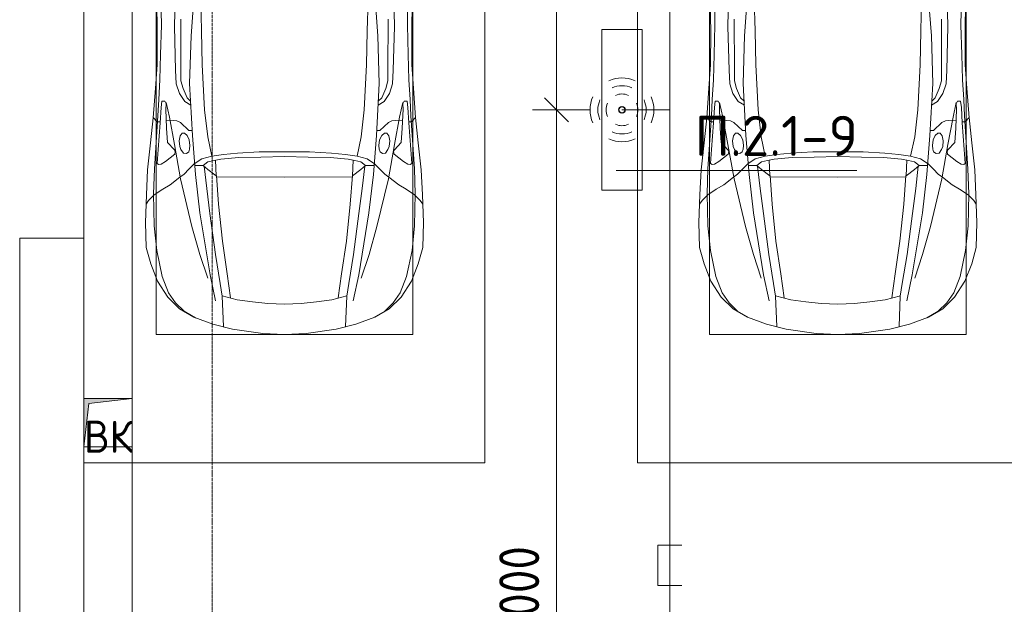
# Model space of a CAD drawing. Header units: millimetres. Extents: x -32229 to 170644, y -13689 to 125138.
# Tile 97 of 256: x 12135 to 18272, y 81468 to 85112. Entities that reach past the tile are written whole.
import ezdxf

# ---------------------------------------------------------------- set-up
doc = ezdxf.new("R2010")
doc.units = ezdxf.units.MM
doc.linetypes.add('ADSK_Линия сетки', pattern=[25, 20, -2.5, 0, -2.5])
for name, color, linetype, lineweight in [('A-ANNO-DIMS', 7, 'Continuous', 9), ('A-ANNO-DIMS-200', 7, 'Continuous', 9), ('A-ANNO-NOTE', 7, 'Continuous', 18), ('A-DETL-GENF', 7, 'Continuous', 18), ('A-DETL-THIN', 7, 'Continuous', 9), ('A-FLOR', 7, 'Continuous', 18), ('C-PRKG', 7, 'Continuous', 18), ('G-ANNO-TEXT', 7, 'Continuous', 9), ('M-EQPM', 7, 'Continuous', 18), ('S-COLS', 7, 'Continuous', 18), ('S-GRID', 7, 'Continuous', 9)]:
    doc.layers.add(name, color=color, linetype=linetype, lineweight=lineweight)
doc.layers.add('A-DETL', color=7, linetype='Continuous', lineweight=9, true_color=0x00a600)
doc.styles.add('GOST Common', font='GOST_Common.ttf', dxfattribs={"height": 200})
doc.styles.add('GOST Common_6', font='GOST_Common.ttf', dxfattribs={"width": 0.9, "height": 250})
doc.styles.add('ISOCPEUR', font='isocpeur.ttf', dxfattribs={"height": 250})
doc.dimstyles.new('ГОСТ_2_5_мм2', dxfattribs={"dimscale": 304.8, "dimtxt": 251.428749, "dimasz": 0.492126, "dimexe": 0.492126, "dimexo": 0.656168, "dimgap": 0.098425, "dimtad": 1, "dimdec": 0, "dimdsep": 46, "dimtxsty": 'GOST Common_6', "dimblk1": 'OBLIQUE', "dimblk2": 'OBLIQUE', "dimsah": 1, "dimcen": 0.09, "dimazin": 2, "dimtfac": 1, "dimtdec": 4, "dimtix": 1, "dimtmove": 0, "dimatfit": 3, "dimfxl": 1, "dimtvp": 1, "dimtolj": 1, "dimtzin": 0, "dimarcsym": 2})

# ---------------------------------------------------------------- blocks, each defined once
blk = doc.blocks.new('АР_Машиноместо - 4900x2400_М__5300х2500_-V14--01 ЭО')
at = {"layer": 'A-DETL-GENF', "color": 254, "lineweight": 13, "true_color": 0xd4d4d4}
for p, q in [((483.3, -2571.4), (478, -2290)), ((570.6, -2291.4), (564.4, -2580.5)), ((1929.4, -2291.4), (1935.6, -2580.5)), ((2016.7, -2571.4), (2022, -2290)), ((728.4, -2415.7), (733.8, -2606.7)), ((1771.6, -2415.7), (1766.2, -2606.7)), ((477.8, -2754.7), (483.3, -2571.4)), ((2022.2, -2754.7), (2016.7, -2571.4)), ((564.4, -2580.5), (571.6, -2853.3)), ((733.8, -2606.7), (737.8, -2818.3)), ((1766.2, -2606.7), (1762.2, -2818.3)), ((1935.6, -2580.5), (1928.4, -2853.3)), ((473.9, -2913.7), (477.8, -2754.7)), ((2026.1, -2913.7), (2022.2, -2754.7)), ((737.8, -2818.3), (752.8, -3099)), ((1762.2, -2818.3), (1747.2, -3099)), ((571.6, -2853.3), (575.7, -2937.4)), ((1928.4, -2853.3), (1924.3, -2937.4)), ((466.3, -3036.3), (473.9, -2913.7)), ((575.7, -2937.4), (595.2, -2997.9)), ((1924.3, -2937.4), (1904.8, -2997.9)), ((2033.7, -3036.3), (2026.1, -2913.7)), ((595.2, -2997.9), (629, -3048.1)), ((1904.8, -2997.9), (1871, -3048.1)), ((462, -3136.6), (466.3, -3036.3)), ((512.5, -3053.2), (532.7, -3145.9)), ((629, -3048.1), (666.7, -3069.7)), ((1871, -3048.1), (1833.3, -3069.7)), ((1987.5, -3053.2), (1967.3, -3145.9)), ((2038, -3136.6), (2033.7, -3036.3)), ((752.8, -3099), (771.7, -3268.5)), ((1747.2, -3099), (1728.3, -3268.5)), ((439.5, -3468.5), (462, -3136.6)), ((532.7, -3145.9), (564, -3316.2)), ((1967.3, -3145.9), (1936, -3316.2)), ((2060.5, -3468.5), (2038, -3136.6)), ((771.7, -3268.5), (797.1, -3388.2)), ((1728.3, -3268.5), (1702.9, -3388.2)), ((564, -3316.2), (602.3, -3530.2)), ((957.1, -3368.9), (870, -3377.1)), ((1093.5, -3360.7), (957.1, -3368.9)), ((1250, -3360.7), (1093.5, -3360.7)), ((1250, -3360.7), (1406.5, -3360.7)), ((1406.5, -3360.7), (1542.9, -3368.9)), ((1542.9, -3368.9), (1630, -3377.1)), ((1936, -3316.2), (1897.7, -3530.2)), ((734.6, -3405.8), (688.5, -3435.5)), ((797.1, -3388.2), (734.6, -3405.8)), ((870, -3377.1), (797.1, -3388.2)), ((1630, -3377.1), (1702.9, -3388.2)), ((1702.9, -3388.2), (1765.4, -3405.8)), ((1765.4, -3405.8), (1811.5, -3435.5)), ((434.2, -3623.7), (439.5, -3468.5)), ((749.1, -3450.8), (765.5, -3589.1)), ((1750.9, -3450.8), (1734.5, -3589.1)), ((2065.8, -3623.7), (2060.5, -3468.5)), ((602.3, -3530.2), (673.6, -3827.1)), ((695.7, -3502.8), (723.2, -3741.5)), ((1804.3, -3502.8), (1776.8, -3741.5)), ((1897.7, -3530.2), (1826.4, -3827.1)), ((765.5, -3589.1), (785.7, -3746.6)), ((1734.5, -3589.1), (1714.3, -3746.6)), ((438.6, -3823.4), (434.2, -3623.7)), ((2061.4, -3823.4), (2065.8, -3623.7)), ((723.2, -3741.5), (786.9, -4128.3)), ((1776.8, -3741.5), (1713.1, -4128.3)), ((785.7, -3746.6), (819.4, -4000.8)), ((1714.3, -3746.6), (1680.6, -4000.8)), ((454.7, -3976.8), (438.6, -3823.4)), ((673.6, -3827.1), (722.7, -4001.8)), ((1826.4, -3827.1), (1777.3, -4001.8)), ((2045.3, -3976.8), (2061.4, -3823.4)), ((488.6, -4138.1), (454.7, -3976.8)), ((2011.4, -4138.1), (2045.3, -3976.8)), ((722.7, -4001.8), (771.7, -4149.8)), ((819.4, -4000.8), (849, -4182.8)), ((1680.6, -4000.8), (1651, -4182.8)), ((1777.3, -4001.8), (1728.3, -4149.8)), ((527.8, -4239.8), (488.6, -4138.1)), ((786.9, -4128.3), (821.1, -4289.8)), ((1713.1, -4128.3), (1678.9, -4289.8)), ((1972.2, -4239.8), (2011.4, -4138.1)), ((849, -4182.8), (861.2, -4260.3)), ((1651, -4182.8), (1638.8, -4260.3)), ((571.5, -4303.1), (527.8, -4239.8)), ((1928.5, -4303.1), (1972.2, -4239.8)), ((625, -4354.8), (571.5, -4303.1)), ((696.3, -4395.8), (625, -4354.8)), ((1803.7, -4395.8), (1875, -4354.8)), ((1875, -4354.8), (1928.5, -4303.1))]:
    blk.add_line(p, q, dxfattribs=at)
at = {"layer": 'A-DETL-GENF', "color": 253, "lineweight": 13, "true_color": 0xaaaaaa}
for p, q in [((456.8, -2613.6), (454.5, -2423.6)), ((684.8, -2406.5), (667.8, -2638.3)), ((1815.2, -2406.5), (1832.2, -2638.3)), ((2043.2, -2613.6), (2045.5, -2423.6)), ((604.4, -2850.8), (603.5, -2534.3)), ((1895.6, -2850.8), (1896.5, -2534.3)), ((456.1, -2818.3), (456.8, -2613.6)), ((667.8, -2638.3), (659.3, -2936)), ((1832.2, -2638.3), (1840.7, -2936)), ((2043.9, -2818.3), (2043.2, -2613.6)), ((446, -2964.8), (456.1, -2818.3)), ((2054, -2964.8), (2043.9, -2818.3)), ((604.4, -2919.4), (604.4, -2850.8)), ((1895.6, -2919.4), (1895.6, -2850.8)), ((618.7, -2966.7), (604.4, -2919.4)), ((659.3, -2936), (676.4, -3260.1)), ((1840.7, -2936), (1823.6, -3260.1)), ((1881.3, -2966.7), (1895.6, -2919.4)), ((432.8, -3149.3), (446, -2964.8)), ((643.6, -3024.6), (618.7, -2966.7)), ((1856.4, -3024.6), (1881.3, -2966.7)), ((2067.2, -3149.3), (2054, -2964.8)), ((485.6, -3046.1), (480.8, -3085)), ((504.5, -3046.6), (485.6, -3046.1)), ((512.2, -3061.4), (504.5, -3046.6)), ((510.9, -3094.6), (512.2, -3061.4)), ((665.1, -3046.1), (643.6, -3024.6)), ((1834.9, -3046.1), (1856.4, -3024.6)), ((1987.8, -3061.4), (1995.5, -3046.6)), ((1989.1, -3094.6), (1987.8, -3061.4)), ((1995.5, -3046.6), (2014.4, -3046.1)), ((2014.4, -3046.1), (2019.2, -3085)), ((480.8, -3085), (474.8, -3179.9)), ((515.3, -3213.7), (510.9, -3094.6)), ((1984.7, -3213.7), (1989.1, -3094.6)), ((2019.2, -3085), (2025.2, -3179.9)), ((415.7, -3305.9), (432.8, -3149.3)), ((456.9, -3174.2), (432.9, -3148.3)), ((475.2, -3173.5), (456.9, -3174.2)), ((474.8, -3179.9), (462.2, -3347.3)), ((558.4, -3165.4), (513.6, -3168)), ((579.5, -3167.7), (558.4, -3165.4)), ((601.7, -3179.4), (579.5, -3167.7)), ((654.5, -3228.1), (601.7, -3179.4)), ((1845.5, -3228.1), (1898.3, -3179.4)), ((1898.3, -3179.4), (1920.5, -3167.7)), ((1920.5, -3167.7), (1941.6, -3165.4)), ((1941.6, -3165.4), (1986.4, -3168)), ((2024.8, -3173.5), (2043.1, -3174.2)), ((2025.2, -3179.9), (2037.8, -3347.3)), ((2043.1, -3174.2), (2067.1, -3148.3)), ((2084.3, -3305.9), (2067.1, -3148.3)), ((522.2, -3303.2), (515.3, -3213.7)), ((612.1, -3245.7), (599.8, -3262.3)), ((626.8, -3246.1), (612.1, -3245.7)), ((643.2, -3259.9), (626.8, -3246.1)), ((674.6, -3227.6), (654.5, -3228.1)), ((1825.4, -3227.6), (1845.5, -3228.1)), ((1856.8, -3259.9), (1873.2, -3246.1)), ((1873.2, -3246.1), (1887.9, -3245.7)), ((1887.9, -3245.7), (1900.2, -3262.3)), ((1977.8, -3303.2), (1984.7, -3213.7)), ((397.1, -3474.2), (415.7, -3305.9)), ((564.6, -3349.7), (522.2, -3303.2)), ((599.8, -3262.3), (593.6, -3292.5)), ((593.6, -3292.5), (597.1, -3327.4)), ((657.2, -3286.3), (643.2, -3259.9)), ((661.1, -3321.2), (657.2, -3286.3)), ((676.4, -3260.1), (695.7, -3502.8)), ((1823.6, -3260.1), (1804.3, -3502.8)), ((1838.9, -3321.2), (1842.8, -3286.3)), ((1842.8, -3286.3), (1856.8, -3259.9)), ((1900.2, -3262.3), (1906.4, -3292.5)), ((1906.4, -3292.5), (1902.9, -3327.4)), ((1935.4, -3349.7), (1977.8, -3303.2)), ((2102.9, -3474.2), (2084.3, -3305.9)), ((462.2, -3347.3), (456.6, -3434.5)), ((508, -3422.8), (566.8, -3375.1)), ((569.7, -3360.7), (564.6, -3349.7)), ((566.8, -3375.1), (569.7, -3360.7)), ((597.1, -3327.4), (605.2, -3346.8)), ((605.2, -3346.8), (620, -3369.3)), ((620, -3369.3), (638.7, -3372.5)), ((638.7, -3372.5), (654.1, -3360.7)), ((654.1, -3360.7), (658.7, -3344.5)), ((658.7, -3344.5), (661.1, -3321.2)), ((1841.3, -3344.5), (1838.9, -3321.2)), ((1845.9, -3360.7), (1841.3, -3344.5)), ((1861.3, -3372.5), (1845.9, -3360.7)), ((1880, -3369.3), (1861.3, -3372.5)), ((1894.8, -3346.8), (1880, -3369.3)), ((1902.9, -3327.4), (1894.8, -3346.8)), ((1930.3, -3360.7), (1935.4, -3349.7)), ((1933.2, -3375.1), (1930.3, -3360.7)), ((1992, -3422.8), (1933.2, -3375.1)), ((2037.8, -3347.3), (2043.4, -3434.5)), ((456.6, -3434.5), (466.2, -3441.1)), ((481.5, -3439.1), (508, -3422.8)), ((690.2, -3433.7), (654.7, -3470.4)), ((773, -3424.2), (744.1, -3447.2)), ((811.1, -3414.8), (773, -3424.2)), ((853.3, -3407.2), (811.1, -3414.8)), ((825.6, -3512.1), (821, -3413)), ((965.3, -3397.8), (853.3, -3407.2)), ((1102.5, -3394.3), (965.3, -3397.8)), ((1250, -3391.3), (1102.5, -3394.3)), ((1250, -3391.3), (1397.5, -3394.3)), ((1397.5, -3394.3), (1534.7, -3397.8)), ((1534.7, -3397.8), (1646.7, -3407.2)), ((1646.7, -3407.2), (1688.9, -3414.8)), ((1674.4, -3512.1), (1679, -3413)), ((1688.9, -3414.8), (1727, -3424.2)), ((1727, -3424.2), (1755.7, -3447)), ((1809.8, -3433.7), (1845.3, -3470.4)), ((2018.5, -3439.1), (1992, -3422.8)), ((2043.4, -3434.5), (2033.8, -3441.1)), ((390.2, -3630), (397.1, -3474.2)), ((466.2, -3441.1), (481.5, -3439.1)), ((654.7, -3470.4), (624.9, -3501.2)), ((744.1, -3447.2), (691.3, -3447.2)), ((744.3, -3447), (773.2, -3472.4)), ((773.2, -3472.4), (825.6, -3512.1)), ((1726.8, -3472.4), (1674.4, -3512.1)), ((1755.7, -3447), (1726.8, -3472.4)), ((1755.7, -3447.2), (1808.7, -3447.2)), ((1845.3, -3470.4), (1875.1, -3501.2)), ((2033.8, -3441.1), (2018.5, -3439.1)), ((2109.8, -3630), (2102.9, -3474.2)), ((598.3, -3518.6), (537.9, -3567)), ((624.9, -3501.2), (598.3, -3518.6)), ((840.1, -3687.8), (826.6, -3509.6)), ((1250, -3520.1), (827.2, -3517.2)), ((1250, -3520.1), (1672.8, -3517.2)), ((1659.9, -3687.8), (1673.4, -3509.6)), ((1875.1, -3501.2), (1901.7, -3518.6)), ((1901.7, -3518.6), (1962.1, -3567)), ((491.4, -3594.2), (438.6, -3629.8)), ((537.9, -3567), (491.4, -3594.2)), ((1962.1, -3567), (2008.6, -3594.2)), ((2008.6, -3594.2), (2061.4, -3629.8)), ((384, -3802.9), (390.2, -3630)), ((403.8, -3665.5), (388.1, -3688.4)), ((438.6, -3629.8), (403.8, -3665.5)), ((2061.4, -3629.8), (2096.2, -3665.5)), ((2096.2, -3665.5), (2111.9, -3688.4)), ((2116, -3802.9), (2109.8, -3630)), ((863.9, -3917.5), (840.1, -3687.8)), ((1636.1, -3917.5), (1659.9, -3687.8)), ((387.4, -3958.4), (384, -3802.9)), ((2112.6, -3958.4), (2116, -3802.9)), ((893.6, -4121.6), (863.9, -3917.5)), ((1606.4, -4121.6), (1636.1, -3917.5)), ((416.4, -4059.2), (387.4, -3958.4)), ((2083.6, -4059.2), (2112.6, -3958.4)), ((458.6, -4167), (416.4, -4059.2)), ((2041.4, -4167), (2083.6, -4059.2)), ((522.5, -4267.9), (458.6, -4167)), ((914, -4272.5), (893.6, -4121.6)), ((1586, -4272.5), (1606.4, -4121.6)), ((1977.5, -4267.9), (2041.4, -4167)), ((596.3, -4340.6), (522.5, -4267.9)), ((955.5, -4283.9), (861, -4259.4)), ((861.2, -4260.3), (869.3, -4451.1)), ((1050.4, -4297.3), (955.5, -4283.9)), ((1449.6, -4297.3), (1544.5, -4283.9)), ((1544.5, -4283.9), (1639, -4259.4)), ((1638.8, -4260.3), (1630.7, -4451.1)), ((1903.7, -4340.6), (1977.5, -4267.9)), ((686, -4391.6), (596.3, -4340.6)), ((1146, -4306.7), (1050.4, -4297.3)), ((1250, -4312), (1146, -4306.7)), ((1250, -4312), (1354, -4306.7)), ((1354, -4306.7), (1449.6, -4297.3)), ((1814, -4391.6), (1903.7, -4340.6)), ((804.4, -4436.7), (686, -4391.6)), ((1695.6, -4436.7), (1814, -4391.6)), ((927, -4466.6), (804.4, -4436.7)), ((1114.6, -4493), (927, -4466.6)), ((1385.4, -4493), (1573, -4466.6)), ((1573, -4466.6), (1695.6, -4436.7)), ((1250, -4500), (1114.6, -4493)), ((1250, -4500), (1385.4, -4493))]:
    blk.add_line(p, q, dxfattribs=at)
at = {"layer": 'C-PRKG', "color": 253, "lineweight": 13, "true_color": 0xaaaaaa}
for p, q in [((0, 0), (0, -5300)), ((450, -800), (450, -4500)), ((2050, -800), (2050, -4500)), ((450, -4500), (2050, -4500)), ((2500, -5300), (0, -5300))]:
    blk.add_line(p, q, dxfattribs=at)
blk = doc.blocks.new('АР_Машиноместо - 4900x2400_М__5300х2500_-V51--01 ЭО')
at = {"layer": 'A-DETL-GENF', "color": 254, "lineweight": 13, "true_color": 0xd4d4d4}
for p, q in [((483.3, -2571.4), (478, -2290)), ((570.6, -2291.4), (564.4, -2580.5)), ((1929.4, -2291.4), (1935.6, -2580.5)), ((2016.7, -2571.4), (2022, -2290)), ((728.4, -2415.7), (733.8, -2606.7)), ((1771.6, -2415.7), (1766.2, -2606.7)), ((477.8, -2754.7), (483.3, -2571.4)), ((2022.2, -2754.7), (2016.7, -2571.4)), ((564.4, -2580.5), (571.6, -2853.3)), ((733.8, -2606.7), (737.8, -2818.3)), ((1766.2, -2606.7), (1762.2, -2818.3)), ((1935.6, -2580.5), (1928.4, -2853.3)), ((473.9, -2913.7), (477.8, -2754.7)), ((2026.1, -2913.7), (2022.2, -2754.7)), ((737.8, -2818.3), (752.8, -3099)), ((1762.2, -2818.3), (1747.2, -3099)), ((571.6, -2853.3), (575.7, -2937.4)), ((1928.4, -2853.3), (1924.3, -2937.4)), ((466.3, -3036.3), (473.9, -2913.7)), ((575.7, -2937.4), (595.2, -2997.9)), ((1924.3, -2937.4), (1904.8, -2997.9)), ((2033.7, -3036.3), (2026.1, -2913.7)), ((595.2, -2997.9), (629, -3048.1)), ((1904.8, -2997.9), (1871, -3048.1)), ((462, -3136.6), (466.3, -3036.3)), ((512.5, -3053.2), (532.7, -3145.9)), ((629, -3048.1), (666.7, -3069.7)), ((1871, -3048.1), (1833.3, -3069.7)), ((1987.5, -3053.2), (1967.3, -3145.9)), ((2038, -3136.6), (2033.7, -3036.3)), ((752.8, -3099), (771.7, -3268.5)), ((1747.2, -3099), (1728.3, -3268.5)), ((439.5, -3468.5), (462, -3136.6)), ((532.7, -3145.9), (564, -3316.2)), ((1967.3, -3145.9), (1936, -3316.2)), ((2060.5, -3468.5), (2038, -3136.6)), ((771.7, -3268.5), (797.1, -3388.2)), ((1728.3, -3268.5), (1702.9, -3388.2)), ((564, -3316.2), (602.3, -3530.2)), ((957.1, -3368.9), (870, -3377.1)), ((1093.5, -3360.7), (957.1, -3368.9)), ((1250, -3360.7), (1093.5, -3360.7)), ((1250, -3360.7), (1406.5, -3360.7)), ((1406.5, -3360.7), (1542.9, -3368.9)), ((1542.9, -3368.9), (1630, -3377.1)), ((1936, -3316.2), (1897.7, -3530.2)), ((734.6, -3405.8), (688.5, -3435.5)), ((797.1, -3388.2), (734.6, -3405.8)), ((870, -3377.1), (797.1, -3388.2)), ((1630, -3377.1), (1702.9, -3388.2)), ((1702.9, -3388.2), (1765.4, -3405.8)), ((1765.4, -3405.8), (1811.5, -3435.5)), ((434.2, -3623.7), (439.5, -3468.5)), ((749.1, -3450.8), (765.5, -3589.1)), ((1750.9, -3450.8), (1734.5, -3589.1)), ((2065.8, -3623.7), (2060.5, -3468.5)), ((602.3, -3530.2), (673.6, -3827.1)), ((695.7, -3502.8), (723.2, -3741.5)), ((1804.3, -3502.8), (1776.8, -3741.5)), ((1897.7, -3530.2), (1826.4, -3827.1)), ((765.5, -3589.1), (785.7, -3746.6)), ((1734.5, -3589.1), (1714.3, -3746.6)), ((438.6, -3823.4), (434.2, -3623.7)), ((2061.4, -3823.4), (2065.8, -3623.7)), ((723.2, -3741.5), (786.9, -4128.3)), ((1776.8, -3741.5), (1713.1, -4128.3)), ((785.7, -3746.6), (819.4, -4000.8)), ((1714.3, -3746.6), (1680.6, -4000.8)), ((454.7, -3976.8), (438.6, -3823.4)), ((673.6, -3827.1), (722.7, -4001.8)), ((1826.4, -3827.1), (1777.3, -4001.8)), ((2045.3, -3976.8), (2061.4, -3823.4)), ((488.6, -4138.1), (454.7, -3976.8)), ((2011.4, -4138.1), (2045.3, -3976.8)), ((722.7, -4001.8), (771.7, -4149.8)), ((819.4, -4000.8), (849, -4182.8)), ((1680.6, -4000.8), (1651, -4182.8)), ((1777.3, -4001.8), (1728.3, -4149.8)), ((527.8, -4239.8), (488.6, -4138.1)), ((786.9, -4128.3), (821.1, -4289.8)), ((1713.1, -4128.3), (1678.9, -4289.8)), ((1972.2, -4239.8), (2011.4, -4138.1)), ((849, -4182.8), (861.2, -4260.3)), ((1651, -4182.8), (1638.8, -4260.3)), ((571.5, -4303.1), (527.8, -4239.8)), ((1928.5, -4303.1), (1972.2, -4239.8)), ((625, -4354.8), (571.5, -4303.1)), ((696.3, -4395.8), (625, -4354.8)), ((1803.7, -4395.8), (1875, -4354.8)), ((1875, -4354.8), (1928.5, -4303.1))]:
    blk.add_line(p, q, dxfattribs=at)
at = {"layer": 'A-DETL-GENF', "color": 253, "lineweight": 13, "true_color": 0xaaaaaa}
for p, q in [((456.8, -2613.6), (454.5, -2423.6)), ((684.8, -2406.5), (667.8, -2638.3)), ((1815.2, -2406.5), (1832.2, -2638.3)), ((2043.2, -2613.6), (2045.5, -2423.6)), ((604.4, -2850.8), (603.5, -2534.3)), ((1895.6, -2850.8), (1896.5, -2534.3)), ((456.1, -2818.3), (456.8, -2613.6)), ((667.8, -2638.3), (659.3, -2936)), ((1832.2, -2638.3), (1840.7, -2936)), ((2043.9, -2818.3), (2043.2, -2613.6)), ((446, -2964.8), (456.1, -2818.3)), ((2054, -2964.8), (2043.9, -2818.3)), ((604.4, -2919.4), (604.4, -2850.8)), ((1895.6, -2919.4), (1895.6, -2850.8)), ((618.7, -2966.7), (604.4, -2919.4)), ((659.3, -2936), (676.4, -3260.1)), ((1840.7, -2936), (1823.6, -3260.1)), ((1881.3, -2966.7), (1895.6, -2919.4)), ((432.8, -3149.3), (446, -2964.8)), ((643.6, -3024.6), (618.7, -2966.7)), ((1856.4, -3024.6), (1881.3, -2966.7)), ((2067.2, -3149.3), (2054, -2964.8)), ((485.6, -3046.1), (480.8, -3085)), ((504.5, -3046.6), (485.6, -3046.1)), ((512.2, -3061.4), (504.5, -3046.6)), ((510.9, -3094.6), (512.2, -3061.4)), ((665.1, -3046.1), (643.6, -3024.6)), ((1834.9, -3046.1), (1856.4, -3024.6)), ((1987.8, -3061.4), (1995.5, -3046.6)), ((1989.1, -3094.6), (1987.8, -3061.4)), ((1995.5, -3046.6), (2014.4, -3046.1)), ((2014.4, -3046.1), (2019.2, -3085)), ((480.8, -3085), (474.8, -3179.9)), ((515.3, -3213.7), (510.9, -3094.6)), ((1984.7, -3213.7), (1989.1, -3094.6)), ((2019.2, -3085), (2025.2, -3179.9)), ((415.7, -3305.9), (432.8, -3149.3)), ((456.9, -3174.2), (432.9, -3148.3)), ((475.2, -3173.5), (456.9, -3174.2)), ((474.8, -3179.9), (462.2, -3347.3)), ((558.4, -3165.4), (513.6, -3168)), ((579.5, -3167.7), (558.4, -3165.4)), ((601.7, -3179.4), (579.5, -3167.7)), ((654.5, -3228.1), (601.7, -3179.4)), ((1845.5, -3228.1), (1898.3, -3179.4)), ((1898.3, -3179.4), (1920.5, -3167.7)), ((1920.5, -3167.7), (1941.6, -3165.4)), ((1941.6, -3165.4), (1986.4, -3168)), ((2024.8, -3173.5), (2043.1, -3174.2)), ((2025.2, -3179.9), (2037.8, -3347.3)), ((2043.1, -3174.2), (2067.1, -3148.3)), ((2084.3, -3305.9), (2067.1, -3148.3)), ((522.2, -3303.2), (515.3, -3213.7)), ((612.1, -3245.7), (599.8, -3262.3)), ((626.8, -3246.1), (612.1, -3245.7)), ((643.2, -3259.9), (626.8, -3246.1)), ((674.6, -3227.6), (654.5, -3228.1)), ((1825.4, -3227.6), (1845.5, -3228.1)), ((1856.8, -3259.9), (1873.2, -3246.1)), ((1873.2, -3246.1), (1887.9, -3245.7)), ((1887.9, -3245.7), (1900.2, -3262.3)), ((1977.8, -3303.2), (1984.7, -3213.7)), ((397.1, -3474.2), (415.7, -3305.9)), ((564.6, -3349.7), (522.2, -3303.2)), ((599.8, -3262.3), (593.6, -3292.5)), ((593.6, -3292.5), (597.1, -3327.4)), ((657.2, -3286.3), (643.2, -3259.9)), ((661.1, -3321.2), (657.2, -3286.3)), ((676.4, -3260.1), (695.7, -3502.8)), ((1823.6, -3260.1), (1804.3, -3502.8)), ((1838.9, -3321.2), (1842.8, -3286.3)), ((1842.8, -3286.3), (1856.8, -3259.9)), ((1900.2, -3262.3), (1906.4, -3292.5)), ((1906.4, -3292.5), (1902.9, -3327.4)), ((1935.4, -3349.7), (1977.8, -3303.2)), ((2102.9, -3474.2), (2084.3, -3305.9)), ((462.2, -3347.3), (456.6, -3434.5)), ((508, -3422.8), (566.8, -3375.1)), ((569.7, -3360.7), (564.6, -3349.7)), ((566.8, -3375.1), (569.7, -3360.7)), ((597.1, -3327.4), (605.2, -3346.8)), ((605.2, -3346.8), (620, -3369.3)), ((620, -3369.3), (638.7, -3372.5)), ((638.7, -3372.5), (654.1, -3360.7)), ((654.1, -3360.7), (658.7, -3344.5)), ((658.7, -3344.5), (661.1, -3321.2)), ((1841.3, -3344.5), (1838.9, -3321.2)), ((1845.9, -3360.7), (1841.3, -3344.5)), ((1861.3, -3372.5), (1845.9, -3360.7)), ((1880, -3369.3), (1861.3, -3372.5)), ((1894.8, -3346.8), (1880, -3369.3)), ((1902.9, -3327.4), (1894.8, -3346.8)), ((1930.3, -3360.7), (1935.4, -3349.7)), ((1933.2, -3375.1), (1930.3, -3360.7)), ((1992, -3422.8), (1933.2, -3375.1)), ((2037.8, -3347.3), (2043.4, -3434.5)), ((456.6, -3434.5), (466.2, -3441.1)), ((481.5, -3439.1), (508, -3422.8)), ((690.2, -3433.7), (654.7, -3470.4)), ((773, -3424.2), (744.1, -3447.2)), ((811.1, -3414.8), (773, -3424.2)), ((853.3, -3407.2), (811.1, -3414.8)), ((825.6, -3512.1), (821, -3413)), ((965.3, -3397.8), (853.3, -3407.2)), ((1102.5, -3394.3), (965.3, -3397.8)), ((1250, -3391.3), (1102.5, -3394.3)), ((1250, -3391.3), (1397.5, -3394.3)), ((1397.5, -3394.3), (1534.7, -3397.8)), ((1534.7, -3397.8), (1646.7, -3407.2)), ((1646.7, -3407.2), (1688.9, -3414.8)), ((1674.4, -3512.1), (1679, -3413)), ((1688.9, -3414.8), (1727, -3424.2)), ((1727, -3424.2), (1755.7, -3447)), ((1809.8, -3433.7), (1845.3, -3470.4)), ((2018.5, -3439.1), (1992, -3422.8)), ((2043.4, -3434.5), (2033.8, -3441.1)), ((390.2, -3630), (397.1, -3474.2)), ((466.2, -3441.1), (481.5, -3439.1)), ((654.7, -3470.4), (624.9, -3501.2)), ((744.1, -3447.2), (691.3, -3447.2)), ((744.3, -3447), (773.2, -3472.4)), ((773.2, -3472.4), (825.6, -3512.1)), ((1726.8, -3472.4), (1674.4, -3512.1)), ((1755.7, -3447), (1726.8, -3472.4)), ((1755.7, -3447.2), (1808.7, -3447.2)), ((1845.3, -3470.4), (1875.1, -3501.2)), ((2033.8, -3441.1), (2018.5, -3439.1)), ((2109.8, -3630), (2102.9, -3474.2)), ((598.3, -3518.6), (537.9, -3567)), ((624.9, -3501.2), (598.3, -3518.6)), ((840.1, -3687.8), (826.6, -3509.6)), ((1250, -3520.1), (827.2, -3517.2)), ((1250, -3520.1), (1672.8, -3517.2)), ((1659.9, -3687.8), (1673.4, -3509.6)), ((1875.1, -3501.2), (1901.7, -3518.6)), ((1901.7, -3518.6), (1962.1, -3567)), ((491.4, -3594.2), (438.6, -3629.8)), ((537.9, -3567), (491.4, -3594.2)), ((1962.1, -3567), (2008.6, -3594.2)), ((2008.6, -3594.2), (2061.4, -3629.8)), ((384, -3802.9), (390.2, -3630)), ((403.8, -3665.5), (388.1, -3688.4)), ((438.6, -3629.8), (403.8, -3665.5)), ((2061.4, -3629.8), (2096.2, -3665.5)), ((2096.2, -3665.5), (2111.9, -3688.4)), ((2116, -3802.9), (2109.8, -3630)), ((863.9, -3917.5), (840.1, -3687.8)), ((1636.1, -3917.5), (1659.9, -3687.8)), ((387.4, -3958.4), (384, -3802.9)), ((2112.6, -3958.4), (2116, -3802.9)), ((893.6, -4121.6), (863.9, -3917.5)), ((1606.4, -4121.6), (1636.1, -3917.5)), ((416.4, -4059.2), (387.4, -3958.4)), ((2083.6, -4059.2), (2112.6, -3958.4)), ((458.6, -4167), (416.4, -4059.2)), ((2041.4, -4167), (2083.6, -4059.2)), ((522.5, -4267.9), (458.6, -4167)), ((914, -4272.5), (893.6, -4121.6)), ((1586, -4272.5), (1606.4, -4121.6)), ((1977.5, -4267.9), (2041.4, -4167)), ((596.3, -4340.6), (522.5, -4267.9)), ((955.5, -4283.9), (861, -4259.4)), ((861.2, -4260.3), (869.3, -4451.1)), ((1050.4, -4297.3), (955.5, -4283.9)), ((1449.6, -4297.3), (1544.5, -4283.9)), ((1544.5, -4283.9), (1639, -4259.4)), ((1638.8, -4260.3), (1630.7, -4451.1)), ((1903.7, -4340.6), (1977.5, -4267.9)), ((686, -4391.6), (596.3, -4340.6)), ((1146, -4306.7), (1050.4, -4297.3)), ((1250, -4312), (1146, -4306.7)), ((1250, -4312), (1354, -4306.7)), ((1354, -4306.7), (1449.6, -4297.3)), ((1814, -4391.6), (1903.7, -4340.6)), ((804.4, -4436.7), (686, -4391.6)), ((1695.6, -4436.7), (1814, -4391.6)), ((927, -4466.6), (804.4, -4436.7)), ((1114.6, -4493), (927, -4466.6)), ((1385.4, -4493), (1573, -4466.6)), ((1573, -4466.6), (1695.6, -4436.7)), ((1250, -4500), (1114.6, -4493)), ((1250, -4500), (1385.4, -4493))]:
    blk.add_line(p, q, dxfattribs=at)
at = {"layer": 'C-PRKG', "color": 253, "lineweight": 13, "true_color": 0xaaaaaa}
for p, q in [((2500, 0), (2500, -5300)), ((450, -800), (450, -4500)), ((2050, -800), (2050, -4500)), ((0, -1900), (0, -3900)), ((450, -4500), (2050, -4500)), ((2500, -5300), (0, -5300))]:
    blk.add_line(p, q, dxfattribs=at)
blk = doc.blocks.new('АР_Канал вертикальный прямоугольный - ВК-5095531--01 ЭО')
at = {"layer": 'M-EQPM', "lineweight": 13, "true_color": 0xe2e2e2}
blk.add_hatch(color=254, dxfattribs=at).paths.add_polyline_path([(-150, -150), (-120, 120), (150, 150), (-150, 150)])
at = {"layer": 'M-EQPM', "color": 253, "lineweight": 13, "true_color": 0xaaaaaa}
for p, q in [((150, 150), (-150, 150)), ((-150, 150), (-150, -150)), ((150, 150), (-150, 150)), ((-150, 150), (-150, -150)), ((-150, -150), (-150, 150)), ((-150, 150), (150, 150)), ((-120, 120), (150, 150)), ((-120, 120), (150, 150)), ((150, -150), (150, 150)), ((150, 150), (150, -150)), ((-150, -150), (-120, 120)), ((-150, -150), (-120, 120)), ((-150, -150), (150, -150)), ((150, -150), (-150, -150))]:
    blk.add_line(p, q, dxfattribs=at)
blk = doc.blocks.new('Наметкина 10_РД_АР_П_rvt-1--01 ЭО')
at = {"layer": 'A-FLOR', "color": 253, "lineweight": 13, "true_color": 0xaaaaaa}
for p, q in [((12835.3, 82750), (12835.3, 86750)), ((12835.3, 75350), (12835.3, 82450))]:
    blk.add_line(p, q, dxfattribs=at)
at = {"layer": 'S-COLS', "color": 253, "lineweight": 15, "true_color": 0xaaaaaa}
for p, q in [((12135.3, 83750), (12135.3, 81350)), ((12535.3, 83750), (12135.3, 83750)), ((12535.3, 82750), (12535.3, 83750)), ((12535.3, 81350), (12535.3, 82450))]:
    blk.add_line(p, q, dxfattribs=at)
at = {"layer": 'C-PRKG', "color": 253, "lineweight": 13, "true_color": 0xaaaaaa}
for name, p in [('АР_Машиноместо - 4900x2400_М__5300х2500_-V51--01 ЭО', (12535.3, 87650)), ('АР_Машиноместо - 4900x2400_М__5300х2500_-V14--01 ЭО', (15985.3, 87650))]:
    blk.add_blockref(name, p, dxfattribs=at)
at = {"layer": 'M-EQPM', "color": 253, "lineweight": 13, "true_color": 0xaaaaaa}
blk.add_blockref('АР_Канал вертикальный прямоугольный - ВК-5095531--01 ЭО', (12685.3, 82600), dxfattribs=at)
at = {"layer": 'A-ANNO-NOTE', "color": 253, "lineweight": 5, "true_color": 0xaaaaaa, "insert": (12688.1, 82512.7), "char_height": 200, "width": 344, "attachment_point": 5, "line_spacing_factor": 1.022766, "style": 'GOST Common'}
blk.add_mtext('\\pt2540,5080,7620,10160,12700,15240,17780,20320,22860,25400,27940,30480,33020,35560,38100,40640,43180,45720,48260,50800,53340,55880,58420,60960,63500,66040,68580,71120,73660,76200,78740,81280;ВК', dxfattribs=at)
blk = doc.blocks.new('DIMBLOCK92--01 ЭО')
at = {"layer": 'A-ANNO-DIMS-200'}
for p, q in [((15480.6, 90550.5), (15405.6, 90625.5)), ((15688.3, 90550.5), (15330.6, 90550.5)), ((15480.6, 90550.5), (15480.6, 84550.2)), ((15480.6, 90550.5), (15555.6, 90475.5)), ((15480.6, 90550.5), (15688.3, 90550.5)), ((15480.6, 84550.2), (15405.6, 84625.2)), ((15688.7, 84550.2), (15330.6, 84550.2)), ((15480.6, 84550.2), (15555.6, 84475.2)), ((15480.6, 84550.2), (15688.7, 84550.2))]:
    blk.add_line(p, q, dxfattribs=at)
at = {"layer": 'A-ANNO-DIMS-200', "color": 0, "insert": (15123.9, 87235), "char_height": 250, "width": 756.843, "attachment_point": 1, "rotation": 90, "line_spacing_factor": 1.022761, "style": 'GOST Common_6'}
blk.add_mtext('6000', dxfattribs=at)
blk = doc.blocks.new('_Oblique')
at = {"color": 0, "linetype": 'ByBlock', "lineweight": -2}
blk.add_line((-0.5, -0.5), (0.5, 0.5), dxfattribs=at)
blk = doc.blocks.new('DIMBLOCK93--01 ЭО')
at = {"layer": 'A-ANNO-DIMS-200'}
for p, q in [((15480.6, 84550.2), (15405.6, 84625.2)), ((15688.7, 84550.2), (15330.6, 84550.2)), ((15480.6, 84550.2), (15480.6, 78550.4)), ((15480.6, 84550.2), (15555.6, 84475.2)), ((15480.6, 84550.2), (15688.7, 84550.2)), ((15480.6, 78550.4), (15405.6, 78625.4)), ((15685.5, 78550.4), (15330.6, 78550.4)), ((15480.6, 78550.4), (15555.6, 78475.4)), ((15480.6, 78550.4), (15685.5, 78550.4))]:
    blk.add_line(p, q, dxfattribs=at)
at = {"layer": 'A-ANNO-DIMS-200', "color": 0, "insert": (15123.9, 81234.9), "char_height": 250, "width": 756.843, "attachment_point": 1, "rotation": 90, "line_spacing_factor": 1.022761, "style": 'GOST Common_6'}
blk.add_mtext('6000', dxfattribs=at)

msp = doc.modelspace()

# ---------------------------------------------------------------- linework, layer by layer
at = {"layer": 'A-ANNO-NOTE', "color": 5, "lineweight": 9, "true_color": 0x0000ff}
for p, q in [((15762.9, 84050.3), (15762.9, 85050.3)), ((15762.9, 85050.3), (16015.6, 85050.3)), ((16015.6, 85050.3), (16015.6, 84050.3)), ((16015.6, 84050.3), (15762.9, 84050.3))]:
    msp.add_line(p, q, dxfattribs=at)
for centre in [(15888.4, 84550.3), (15889.3, 84551.2), (15889.3, 84549.4), (15890.2, 84550.3)]:
    msp.add_circle(centre, 20, dxfattribs=at)
for centre, radius, start, end in [((15889.3, 84549.4), 199.6, 66, 114), ((15889.3, 84549.4), 151.5, 66, 114), ((15890.2, 84550.3), 199.6, 156, 204), ((15889.3, 84549.4), 99.8, 66, 114), ((15888.4, 84550.3), 199.6, 336, 24), ((15890.2, 84550.3), 151.5, 156, 204), ((15890.2, 84550.3), 99.8, 156, 204), ((15888.4, 84550.3), 99.8, 336, 24), ((15888.4, 84550.3), 151.5, 336, 24), ((15889.3, 84551.2), 99.8, 246, 294), ((15889.3, 84551.2), 151.5, 246, 294), ((15889.3, 84551.2), 199.6, 246, 294)]:
    msp.add_arc(centre, radius, start, end, dxfattribs=at)
at = {"layer": 'A-DETL', "color": 5, "true_color": 0x0000ff}
for p, q in [((16188.3, 90550.5), (16188.3, 72426.4)), ((15888.7, 84550.2), (16188.3, 84550.2)), ((16263.3, 81836.4), (16113.3, 81836.4)), ((16113.3, 81836.4), (16113.3, 81586.4)), ((16113.3, 81586.4), (16263.3, 81586.4))]:
    msp.add_line(p, q, dxfattribs=at)
at = {"layer": 'A-DETL-THIN'}
msp.add_line((15853.8, 84172.6), (17353.8, 84172.6), dxfattribs=at)
at = {"layer": 'S-GRID', "color": 253, "linetype": 'ADSK_Линия сетки', "true_color": 0xaaaaaa}
msp.add_line((13335.3, -12088.9), (13335.3, 125138.4), dxfattribs=at)

# ---------------------------------------------------------------- block references
at = {"lineweight": 5}
msp.add_blockref('Наметкина 10_РД_АР_П_rvt-1--01 ЭО', (0, 0), dxfattribs=at)

# ---------------------------------------------------------------- texts
at = {"layer": 'G-ANNO-TEXT', "insert": (16341.5, 84512.9), "char_height": 250, "width": 1016.06, "attachment_point": 1, "line_spacing_factor": 1.139951, "style": 'ISOCPEUR'}
msp.add_mtext('\\pt600,1200,1800,2400,3000,3600,4200,4800,5400,6000,6600,7200,7800,8400,9000,9600,10200,10800,11400,12000,12600,13200,13800,14400,15000,15600,16200,16800,17400,18000,18600,19200;П.2.1-9', dxfattribs=at)

# ---------------------------------------------------------------- dimensions: what is measured, and where the dimension line sits
at = {"layer": 'A-ANNO-DIMS'}
for base, p1, p2, override, picture, middle in [((15480.6, 84550.2), (15888.3, 90550.5), (15888.7, 84550.2), {"dimpost": '<>', "dimfxl": 6000.307898}, 'DIMBLOCK92--01 ЭО', (15325.6, 87550.3)), ((15480.6, 78550.4), (15888.7, 84550.2), (15885.5, 78550.4), {"dimpost": '<>', "dimfxl": 5999.764422}, 'DIMBLOCK93--01 ЭО', (15325.6, 81550.3))]:
    dim = msp.add_linear_dim(base=base, p1=p1, p2=p2, angle=90, dimstyle='ГОСТ_2_5_мм2', override=override, dxfattribs=at)
    dim.commit()
    dim.dimension.update_dxf_attribs({"geometry": picture, "text_midpoint": middle})

doc.saveas('drawing.dxf')
